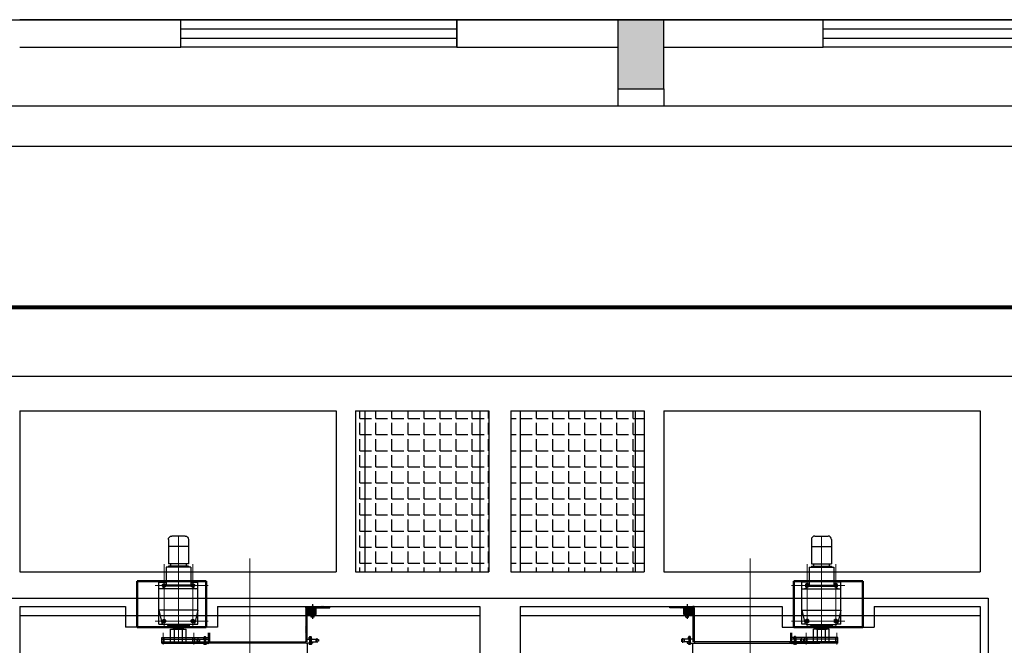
# Model space of a CAD drawing. Header units: millimetres. Extents: x 1371 to 38096, y 232 to 174236.
# Tile 5 of 84: x 18470 to 18479, y 86872 to 86877. Entities that reach past the tile are written whole.
import ezdxf

# ---------------------------------------------------------------- set-up
doc = ezdxf.new("R2010")
doc.units = ezdxf.units.MM
doc.header["$LTSCALE"] = 10
doc.linetypes.add('CENTER', pattern=[50.8, 31.75, -6.35, 6.35, -6.35])
doc.linetypes.add('G', pattern=[2, 1.25, -0.25, 0.25, -0.25])
for name, color, linetype, lineweight in [('01', 7, 'Continuous', 30), ('02', 1, 'CENTER', 5), ('05', 4, 'G', 5), ('剖面线', 2, 'Continuous', 30), ('尺寸线', 6, 'Continuous', 13)]:
    doc.layers.add(name, color=color, linetype=linetype, lineweight=lineweight)
for name, color, linetype in [('0提标-单体内线', 31, 'Continuous'), ('KZD', 1, 'Continuous'), ('LOCKUP', 7, 'Continuous'), ('中心线', 5, 'CENTER'), ('建筑', 7, 'Continuous'), ('粗实线', 7, 'Continuous')]:
    doc.layers.add(name, color=color, linetype=linetype)
pattern_1 = [(0, (0, 0), (0, 0.1397), [0.1016, -0.0381]), (90, (0, 0), (-0.1397, 9e-18), [0.1016, -0.0381])]
pattern_2 = [(45, (-3301.646, 13141.367), (-4.4194174, 4.4194174), [])]
pattern_3 = [(315, (-3301.646, 13141.367), (4.4194174, 4.4194174), [])]

# ---------------------------------------------------------------- blocks, each defined once
blk = doc.blocks.new('*U326')
at = {"layer": '0提标-单体内线'}
blk.add_hatch(color=256, dxfattribs=at).paths.add_polyline_path([(18475.4723, 86876.5697), (18475.8723, 86876.5697), (18475.8723, 86877.1697), (18475.4723, 86877.1697)])
blk = doc.blocks.new('A$C57FD7230')
at = {"layer": '01', "linetype": 'ByBlock'}
for points in [[(-566.9, 502), (-560.9, 508), (-566.9, 508)], [(-532.9, 508), (-526.9, 502), (-526.9, 508)], [(-490.9, 212), (-496.9, 218), (-496.9, 212)], [(-486.9, 217), (-486.9, 212), (-491.9, 212)], [(-486.9, 217), (-486.9, 212), (-481.9, 212)], [(345, 212), (350, 212), (350, 217)], [(355, 212), (350, 212), (350, 217)], [(354, 212), (360, 212), (360, 218)]]:
    blk.add_hatch(color=5, dxfattribs=at).paths.add_polyline_path(points)
h = blk.add_hatch(color=5, dxfattribs=at)
h.paths.add_polyline_path([(-494, 200), (-500, 200), (-500, 194)])
h.paths.add_polyline_path([(-500, 194), (-500, 200), (-506, 200)])
h = blk.add_hatch(color=5, dxfattribs=at)
h.paths.add_polyline_path([(363.1, 194), (369.1, 200), (363.1, 200)])
h.paths.add_polyline_path([(363.1, 194), (363.1, 200), (357.1, 200)])
at = {"layer": '剖面线', "linetype": 'ByBlock'}
h = blk.add_hatch(dxfattribs=at)
h.set_pattern_fill('ANSI31', color=5, scale=50, angle=90, style=0)
h.set_pattern_definition(pattern_3)
h.paths.add_polyline_path([(-576.9, 508), (-554.9, 508), (-554.9, 520), (-696.9, 520), (-696.9, 508)])
h = blk.add_hatch(dxfattribs=at)
h.set_pattern_fill('ANSI31', color=5, scale=50, angle=90, style=0)
h.set_pattern_definition(pattern_3)
h.paths.add_polyline_path([(-500.9, 508), (-500.9, 520), (-538.9, 520), (-538.9, 508)])
h = blk.add_hatch(dxfattribs=at)
h.set_pattern_fill('ANSI31', color=5, scale=50, angle=180, style=0)
h.set_pattern_definition(pattern_2)
h.paths.add_polyline_path([(-486.9, 297), (-486.9, 508), (-486.9, 517.8), (-496.9, 517.8), (-496.9, 297)])
h.paths.add_polyline_path([(-491.4, 285.5), (-486.9, 290), (-486.9, 297), (-496.9, 297), (-496.9, 291)])
h = blk.add_hatch(dxfattribs=at)
h.set_pattern_fill('ANSI37', color=5, scale=50, angle=180, style=0)
h.set_pattern_definition([(45, (-3301.646, 13141.367), (-4.4194174, 4.4194174), []), (135, (-3301.646, 13141.367), (-4.4194174, -4.4194174), [])])
h.paths.add_polyline_path([(-496.9, 448), (-496.9, 505), (-526.9, 505), (-526.9, 503), (-526.9, 488), (-537.9, 488), (-537.9, 448)])
h.paths.add_polyline_path([(-555.9, 448), (-555.9, 488), (-566.9, 488), (-566.9, 508), (-576.9, 508), (-576.9, 448)])
h = blk.add_hatch(dxfattribs=at)
h.set_pattern_fill('ANSI31', color=5, scale=50, angle=180, style=0)
h.set_pattern_definition(pattern_2)
h.paths.add_polyline_path([(-526.9, 488), (-526.9, 508), (-538.9, 508), (-538.9, 504.9), (-538.9, 488)])
h.paths.add_polyline_path([(-554.9, 488), (-554.9, 508), (-566.9, 508), (-566.9, 488)])
h = blk.add_hatch(dxfattribs=at)
h.set_pattern_fill('ANSI37', color=5, scale=30, angle=180, style=0)
h.set_pattern_definition([(45, (-3301.6463, 13141.3672), (-2.6516504, 2.6516504), []), (135, (-3301.6463, 13141.3672), (-2.6516504, -2.6516504), [])])
h.paths.add_polyline_path([(-496.9, 505), (-496.9, 508), (-500.9, 508), (-526.9, 508), (-526.9, 505)])
at = {"layer": '01', "color": 5, "linetype": 'ByBlock', "lineweight": 30}
for p, q in [((562.5, 1131.5), (677.5, 1131.5)), ((532.5, 1101.5), (532.5, 889.5)), ((532.5, 1041.5), (707.5, 1041.5)), ((707.5, 1101.5), (707.5, 889.5)), ((512.5, 859.5), (512.5, 694.7)), ((512.5, 859.5), (727.5, 859.5)), ((532.5, 889.5), (707.5, 889.5)), ((532.5, 869.5), (532.5, 859.5)), ((532.5, 869.5), (707.5, 869.5)), ((552.5, 889.5), (552.5, 869.5)), ((687.5, 889.5), (687.5, 869.5)), ((707.5, 869.5), (707.5, 859.5)), ((727.5, 859.5), (727.5, 694.7)), ((450, 365), (450, 730)), ((512.5, 730), (450, 730)), ((512.5, 694.7), (472.7, 672.5)), ((512.5, 704.7), (727.5, 704.7)), ((512.5, 694.7), (727.5, 694.7)), ((790, 730), (727.5, 730)), ((727.5, 694.7), (767.3, 672.5)), ((790, 365), (790, 730)), ((450, 672.5), (790, 672.5)), ((450, 488.2), (476.7, 377.8)), ((450, 488.2), (790, 488.2)), ((790, 488.2), (763.3, 377.8)), ((486.4, 365), (450, 365)), ((496.1, 362.5), (743.9, 362.5)), ((525.4, 362.5), (525.4, 352.5)), ((525.4, 352.5), (714.6, 352.5)), ((527.1, 352.5), (527.1, 342.5)), ((527.1, 342.5), (712.9, 342.5)), ((567, 332.5), (567, 342.5)), ((673, 332.5), (673, 342.5)), ((712.9, 352.5), (712.9, 342.5)), ((714.6, 362.5), (714.6, 352.5)), ((790, 365), (753.6, 365)), ((687.5, 322.5), (552.5, 322.5)), ((552.5, 200), (552.5, 322.5)), ((567, 332.5), (673, 332.5)), ((576, 322.5), (576, 332.5)), ((576, 322.5), (664, 322.5)), ((585, 200), (585, 322.5)), ((655, 200), (655, 322.5)), ((664, 322.5), (664, 332.5)), ((687.5, 200), (687.5, 322.5)), ((763.5, 249.2), (350, 249.2)), ((763.5, 235.7), (350, 235.7)), ((763.5, 212), (350, 212)), ((763.5, 200), (355.1, 200)), ((476.5, 200), (476.5, 249.2)), ((763.5, 200), (763.5, 249.2))]:
    blk.add_line(p, q, dxfattribs=at)
at = {"layer": '01', "color": 5, "linetype": 'ByBlock'}
for p, q in [((-696.9, 508), (-696.9, 520)), ((-500.9, 508), (-500.9, 520)), ((-486.9, 517.8), (-496.9, 517.8)), ((-486.9, 507.8), (-486.9, 517.8)), ((-576.9, 508), (-696.9, 508)), ((-576.9, 508), (-646.9, 508)), ((-576.9, 508), (-626.9, 508)), ((-576.9, 448), (-576.9, 508)), ((-576.9, 448), (-496.9, 448)), ((-566.9, 508), (-561.9, 508)), ((-566.9, 488), (-566.9, 508)), ((-554.9, 488), (-566.9, 488)), ((-526.9, 488), (-538.9, 488)), ((-526.9, 508), (-526.9, 503)), ((-526.9, 508), (-526.9, 488)), ((-496.9, 505), (-526.9, 505)), ((-496.9, 508), (-500.9, 508)), ((-497.9, 508), (-499.9, 508)), ((-496.9, 508), (-496.9, 505)), ((-496.9, 448), (-496.9, 446))]:
    blk.add_line(p, q, dxfattribs=at)
at = {"layer": '01', "color": 5, "linetype": 'ByBlock', "lineweight": 30}
for points in [[(480.7, 694.2), (495, 686), (509.3, 694.2), (509.3, 710.7), (495, 718.9), (480.7, 710.7)], [(731, 694.2), (745.3, 686), (759.6, 694.2), (759.6, 710.7), (745.3, 718.9), (731, 710.7)], [(480.7, 384.2), (495, 376), (509.3, 384.2), (509.3, 400.7), (495, 408.9), (480.7, 400.7)], [(731, 384.2), (745.3, 376), (759.6, 384.2), (759.6, 400.7), (745.3, 408.9), (731, 400.7)]]:
    blk.add_lwpolyline(points, close=True, dxfattribs=at)
for centre, radius in [((495, 702.5), 14.3), ((495, 702.5), 8), ((745.3, 702.5), 14.3), ((745.3, 702.5), 8), ((495, 392.5), 14.3), ((495, 392.5), 8), ((745.3, 392.5), 14.3), ((745.3, 392.5), 8)]:
    blk.add_circle(centre, radius, dxfattribs=at)
for centre, radius, start, end in [((562.5, 1101.5), 30, 90, 180), ((677.5, 1101.5), 30, 0, 90), ((495, 702.5), 10, 270, 180), ((745.3, 702.5), 10, 270, 180), ((496.1, 382.5), 20, 193.56613, 270), ((495, 392.5), 10, 270, 180), ((745.3, 392.5), 10, 270, 180), ((743.9, 382.5), 20, 270, 346.43387)]:
    blk.add_arc(centre, radius, start, end, dxfattribs=at)
at = {"layer": '02', "color": 5, "linetype": 'ByBlock', "lineweight": 5, "ltscale": 5}
for p, q in [((620, 198.4), (620, 1131.5)), ((0, 934.8), (0, -7632.2)), ((495, 340), (495, 887.5)), ((745, 340), (745, 887.5)), ((823.5, 702.5), (360, 702.5)), ((823.5, 392.5), (360, 392.5)), ((486.1, 187.1), (486.1, 288.8)), ((753.9, 187.1), (753.9, 288.8))]:
    blk.add_line(p, q, dxfattribs=at)
at = {"layer": '05', "color": 5, "linetype": 'ByBlock', "lineweight": 5}
for p, q in [((497.3, 200), (497.3, 249.2)), ((742.7, 198.4), (742.7, 249.2))]:
    blk.add_line(p, q, dxfattribs=at)
at = {"layer": '中心线', "color": 5, "linetype": 'ByBlock'}
for p, q in [((-546.9, 538.3), (-546.9, 410.4)), ((-526.9, 187.4), (-526.9, 259.7)), ((390, 187.4), (390, 259.7)), ((-585.1, 204.4), (-585.1, 242.5)), ((448.2, 204.4), (448.2, 242.5))]:
    blk.add_line(p, q, dxfattribs=at)
at = {"layer": '尺寸线', "color": 5, "linetype": 'ByBlock'}
for p, q in [((-554.9, 520), (-554.9, 504.9)), ((-554.4, 520), (-554.4, 460.7)), ((-539.4, 520), (-539.4, 460.7)), ((-538.9, 520), (-538.9, 504.9)), ((-532.6, 252.4), (-532.6, 256.7)), ((-532.6, 200), (-532.6, 236)), ((-521.1, 252.4), (-521.1, 256.7)), ((-521.1, 200), (-521.1, 236)), ((384.2, 252.4), (384.2, 256.7)), ((384.2, 200), (384.2, 236)), ((395.7, 252.4), (395.7, 256.7)), ((395.7, 200), (395.7, 236))]:
    blk.add_line(p, q, dxfattribs=at)
at = {"layer": '建筑', "color": 5, "linetype": 'ByBlock', "lineweight": 50}
for p, q in [((980, 740), (380, 740)), ((380, 740), (380, 340)), ((980, 340), (980, 740)), ((980, 340), (380, 340))]:
    blk.add_line(p, q, dxfattribs=at)
at = {"layer": '粗实线', "color": 5, "linetype": 'ByBlock'}
for p, q in [((-554.9, 448), (-554.9, 520)), ((-554.9, 516.9), (-552.9, 518.9)), ((-538.9, 516.9), (-554.9, 516.9)), ((-552.9, 518.9), (-540.9, 518.9)), ((-538.9, 516.9), (-540.9, 518.9)), ((-538.9, 448), (-538.9, 520)), ((-496.9, 517.8), (-496.9, 212)), ((-554.9, 508), (-696.9, 508)), ((-566.9, 502), (-560.9, 508)), ((-561.9, 445), (-561.9, 448)), ((-561.9, 445), (-531.9, 445)), ((-559.1, 440.9), (-559.1, 445)), ((-559.1, 440.9), (-534.7, 440.9)), ((-558.9, 424.9), (-558.9, 440.9)), ((-555.9, 448), (-555.9, 488)), ((-538.9, 460.7), (-554.9, 460.7)), ((-549.3, 440.9), (-546.5, 445)), ((-546.9, 440.9), (-544, 445)), ((-496.9, 508), (-538.9, 508)), ((-537.9, 448), (-537.9, 488)), ((-534.9, 424.9), (-534.9, 440.9)), ((-534.7, 440.9), (-534.7, 445)), ((-532.9, 508), (-526.9, 502)), ((-531.9, 445), (-531.9, 448)), ((-526.9, 508), (-526.9, 488)), ((-486.9, 508), (-486.9, 212)), ((-558.9, 424.9), (-534.9, 424.9)), ((-532.9, 256.5), (-531.9, 257.5)), ((-521.9, 257.5), (-531.9, 257.5)), ((-521.9, 257.5), (-520.9, 256.5)), ((350, 288.8), (350, 212)), ((360, 288.8), (360, 212)), ((384, 256.5), (385, 257.5)), ((395, 257.5), (385, 257.5)), ((395, 257.5), (396, 256.5)), ((-597.8, 231), (-597.8, 217)), ((-574, 236), (-574, 212)), ((-496.9, 236), (-574, 236)), ((-532.9, 212), (-574, 212)), ((-546.9, 212), (-546.9, 200)), ((-546.9, 200), (606.9, 200)), ((-538.9, 238.5), (-538.9, 236)), ((-514.9, 238.5), (-538.9, 238.5)), ((-538.9, 200), (-538.9, 197.5)), ((-514.9, 197.5), (-538.9, 197.5)), ((-536.8, 241.6), (-536.8, 251.4)), ((-517, 241.6), (-536.8, 241.6)), ((-536.8, 197.5), (-536.8, 190.8)), ((-536.1, 241.6), (-536.1, 238.5)), ((-534.3, 252.4), (-519.4, 252.4)), ((-519.4, 190), (-534.3, 190)), ((-533.4, 236), (-533.4, 200)), ((-520.9, 256.5), (-532.9, 256.5)), ((-532.9, 256.5), (-532.9, 252.4)), ((-532.9, 236), (-532.9, 200)), ((-531.9, 241.6), (-531.9, 251.4)), ((-531.9, 197.5), (-531.9, 190.8)), ((-526.9, 238.5), (-528.7, 241.6)), ((-525.1, 238.5), (-526.9, 241.6)), ((-521.9, 241.6), (-521.9, 251.4)), ((-521.9, 197.5), (-521.9, 190.8)), ((-520.9, 256.5), (-520.9, 252.4)), ((-520.9, 236), (-520.9, 200)), ((-520.4, 236), (-520.4, 200)), ((-517.7, 241.6), (-517.7, 238.5)), ((-517, 241.6), (-517, 251.4)), ((-517, 197.5), (-517, 190.8)), ((-514.9, 238.5), (-514.9, 236)), ((-514.9, 200), (-514.9, 197.5)), ((-500, 194), (-506, 200)), ((-500, 194), (-494, 200)), ((-500, 200), (-500, 50)), ((-490.9, 212), (-496.9, 218)), ((-491.9, 212), (-486.9, 217)), ((-481.9, 212), (-486.9, 217)), ((-481.9, 212), (-481.9, 200)), ((541.9, 212), (-481.9, 212)), ((345, 212), (350, 217)), ((345, 212), (345, 200)), ((355, 212), (350, 217)), ((354, 212), (360, 218)), ((363.1, 194), (357.1, 200)), ((437.1, 236), (360, 236)), ((363.1, 194), (369.1, 200)), ((378, 238.5), (378, 236)), ((402, 238.5), (378, 238.5)), ((378, 200), (378, 197.5)), ((402, 197.5), (378, 197.5)), ((380.1, 241.6), (380.1, 251.4)), ((399.9, 241.6), (380.1, 241.6)), ((380.1, 197.5), (380.1, 190.8)), ((380.8, 241.6), (380.8, 238.5)), ((382.6, 252.4), (397.4, 252.4)), ((397.4, 190), (382.6, 190)), ((383.5, 236), (383.5, 200)), ((396, 256.5), (384, 256.5)), ((384, 256.5), (384, 252.4)), ((384, 236), (384, 200)), ((385, 241.6), (385, 251.4)), ((385, 197.5), (385, 190.8)), ((390, 238.5), (388.2, 241.6)), ((391.8, 238.5), (390, 241.6)), ((395, 241.6), (395, 251.4)), ((395, 197.5), (395, 190.8)), ((396, 256.5), (396, 252.4)), ((396, 236), (396, 200)), ((437.1, 212), (396, 212)), ((396.5, 236), (396.5, 200)), ((399.2, 241.6), (399.2, 238.5)), ((399.9, 241.6), (399.9, 251.4)), ((399.9, 197.5), (399.9, 190.8)), ((402, 238.5), (402, 236)), ((402, 200), (402, 197.5)), ((410, 212), (410, 200)), ((437.1, 236), (437.1, 212)), ((460.9, 231), (460.9, 217))]:
    blk.add_line(p, q, dxfattribs=at)
for centre, radius, start, end in [((-574, 176.8), 59.2, 90, 113.71668), ((-574, 271.2), 59.2, 246.28332, 270), ((-534.3, 248.8), 3.58, 46.0989, 133.9011), ((-534.3, 194.2), 4.25, 234.25947, 305.74053), ((-526.9, 239.6), 12.8, 67.21366, 112.78634), ((-526.9, 205.8), 15.8, 251.68438, 288.31562), ((-519.4, 248.8), 3.58, 46.0989, 133.9011), ((-519.4, 194.2), 4.25, 234.25947, 305.74053), ((382.6, 248.8), 3.58, 46.0989, 133.9011), ((382.6, 194.2), 4.25, 234.25947, 305.74053), ((390, 239.6), 12.8, 67.21366, 112.78634), ((390, 205.8), 15.8, 251.68438, 288.31562), ((397.4, 248.8), 3.58, 46.0989, 133.9011), ((397.4, 194.2), 4.25, 234.25947, 305.74053), ((437.1, 176.8), 59.2, 66.28332, 90), ((437.1, 271.2), 59.2, 270, 293.71668)]:
    blk.add_arc(centre, radius, start, end, dxfattribs=at)
blk = doc.blocks.new('$TCHSYS$WIN2D')
for p, q in [((-0.5, 0.5), (0.5, 0.5)), ((-0.5, 0.5), (-0.5, -0.5)), ((0.5, 0.5), (0.5, -0.5)), ((0.5, 0.1667), (-0.5, 0.1667)), ((0.5, -0.1667), (-0.5, -0.1667)), ((-0.5, -0.5), (0.5, -0.5))]:
    blk.add_line(p, q)
blk = doc.blocks.new('*U324')
at = {"layer": '0提标-单体内线'}
h = blk.add_hatch(dxfattribs=at)
h.set_pattern_fill('ANGLE', color=256, scale=0.02)
h.set_pattern_definition(pattern_1)
h.paths.add_polyline_path([(18473.1923, 86873.7697), (18474.3523, 86873.7697), (18474.3523, 86872.3697), (18473.1923, 86872.3697)])
h = blk.add_hatch(dxfattribs=at)
h.set_pattern_fill('ANGLE', color=256, scale=0.02)
h.set_pattern_definition(pattern_1)
h.paths.add_polyline_path([(18474.5423, 86873.7697), (18475.7023, 86873.7697), (18475.7023, 86872.3697), (18474.5423, 86872.3697)])
at = {"layer": '0提标-单体内线', "ltscale": 0.3}
for p, q in [((18471.6723, 86877.1697), (18470.2723, 86877.1697)), ((18471.6723, 86876.9297), (18471.6723, 86877.1697)), ((18474.0723, 86877.1697), (18474.0723, 86876.9297)), ((18475.4723, 86877.1697), (18474.0723, 86877.1697)), ((18475.4723, 86877.1697), (18475.4723, 86876.5697)), ((18475.8723, 86877.1697), (18475.4723, 86877.1697)), ((18477.2573, 86877.1697), (18475.8723, 86877.1697)), ((18475.8723, 86876.5697), (18475.8723, 86877.1697)), ((18477.2573, 86876.9297), (18477.2573, 86877.1697)), ((18470.2723, 86876.9297), (18471.6723, 86876.9297)), ((18474.0723, 86876.9297), (18475.4723, 86876.9297)), ((18475.8723, 86876.9297), (18477.2573, 86876.9297)), ((18475.4723, 86876.5697), (18475.8723, 86876.5697)), ((18475.4723, 86876.5697), (18475.4723, 86876.4197)), ((18475.8723, 86876.5697), (18475.8723, 86876.4197)), ((18453.2723, 86876.4197), (18501.1223, 86876.4197)), ((18462.3723, 86876.0697), (18501.1223, 86876.0697)), ((18462.3723, 86874.0697), (18499.1223, 86874.0697)), ((18470.2723, 86873.7697), (18473.0223, 86873.7697)), ((18470.2723, 86873.7697), (18470.2723, 86872.3697)), ((18473.0223, 86873.7697), (18473.0223, 86872.3697)), ((18473.1923, 86873.7697), (18474.3523, 86873.7697)), ((18473.1923, 86873.7697), (18473.1923, 86872.3697)), ((18473.2723, 86873.7697), (18473.2723, 86872.3697)), ((18474.2723, 86873.7697), (18474.2723, 86872.3697)), ((18474.3523, 86873.7697), (18474.3523, 86872.3697)), ((18474.5423, 86873.7697), (18475.7023, 86873.7697)), ((18474.5423, 86873.7697), (18474.5423, 86872.3697)), ((18474.6223, 86873.7697), (18474.6223, 86872.3697)), ((18475.6223, 86873.7697), (18475.6223, 86872.3697)), ((18475.7023, 86873.7697), (18475.7023, 86872.3697)), ((18475.8723, 86873.7697), (18478.6223, 86873.7697)), ((18475.8723, 86873.7697), (18475.8723, 86872.3697)), ((18478.6223, 86873.7697), (18478.6223, 86872.3697)), ((18470.2723, 86872.3697), (18473.0223, 86872.3697)), ((18473.1923, 86872.3697), (18474.3523, 86872.3697)), ((18474.5423, 86872.3697), (18475.7023, 86872.3697)), ((18475.8723, 86872.3697), (18478.6223, 86872.3697)), ((18470.2023, 86872.1397), (18478.6923, 86872.1397)), ((18478.6923, 86872.1397), (18478.6923, 86864.4997)), ((18470.2723, 86872.0697), (18471.1923, 86872.0697)), ((18470.2723, 86872.0697), (18470.2723, 86864.5697)), ((18471.1923, 86872.0697), (18471.1923, 86871.8897)), ((18471.9923, 86872.0697), (18471.9923, 86871.8897)), ((18471.9923, 86872.0697), (18474.2723, 86872.0697)), ((18474.2723, 86872.0697), (18474.2723, 86864.5697)), ((18474.6223, 86872.0697), (18476.9023, 86872.0697)), ((18474.6223, 86872.0697), (18474.6223, 86864.5697)), ((18476.9023, 86872.0697), (18476.9023, 86871.8897)), ((18477.7023, 86872.0697), (18477.7023, 86871.8897)), ((18477.7023, 86872.0697), (18478.6223, 86872.0697)), ((18478.6223, 86872.0697), (18478.6223, 86864.5697)), ((18470.2723, 86871.9897), (18474.2723, 86871.9897)), ((18474.6223, 86871.9897), (18478.6223, 86871.9897)), ((18471.9923, 86871.8897), (18471.1923, 86871.8897)), ((18476.9023, 86871.8897), (18477.7023, 86871.8897))]:
    blk.add_line(p, q, dxfattribs=at)
at = {"layer": '0提标-单体内线', "const_width": 0.035}
blk.add_lwpolyline([(18505.7323, 86874.6697), (18453.1123, 86874.6697)], dxfattribs=at)
at = {"layer": 'KZD'}
blk.add_lwpolyline([(18501.1223, 86861.1697), (18452.8723, 86861.1697), (18452.8723, 86877.1697), (18501.1223, 86877.1697)], close=True, dxfattribs=at)
at = {"layer": '0提标-单体内线', "ltscale": 0.3, "xscale": 2.4, "yscale": 0.24, "zscale": -2.4, "rotation": 180}
for p in [(18472.8723, 86877.0497), (18478.4573, 86877.0497)]:
    blk.add_blockref('$TCHSYS$WIN2D', p, dxfattribs=at)
at = {"layer": '0提标-单体内线', "ltscale": 0.3, "yscale": 0.001, "zscale": 0.001}
for p, xscale in [((18472.2723, 86871.5497), -0.001), ((18476.6223, 86871.5497), 0.001)]:
    blk.add_blockref('A$C57FD7230', p, dxfattribs=dict(at, xscale=xscale))
blk = doc.blocks.new('*U327')
at = {"layer": 'LOCKUP', "ltscale": 0.3}
for name in ['*U324', '*U326']:
    blk.add_blockref(name, (0, 0), dxfattribs=at)

msp = doc.modelspace()

# ---------------------------------------------------------------- block references
at = {"layer": 'LOCKUP', "ltscale": 0.3}
msp.add_blockref('*U327', (0, 0), dxfattribs=at)

doc.saveas('drawing.dxf')
